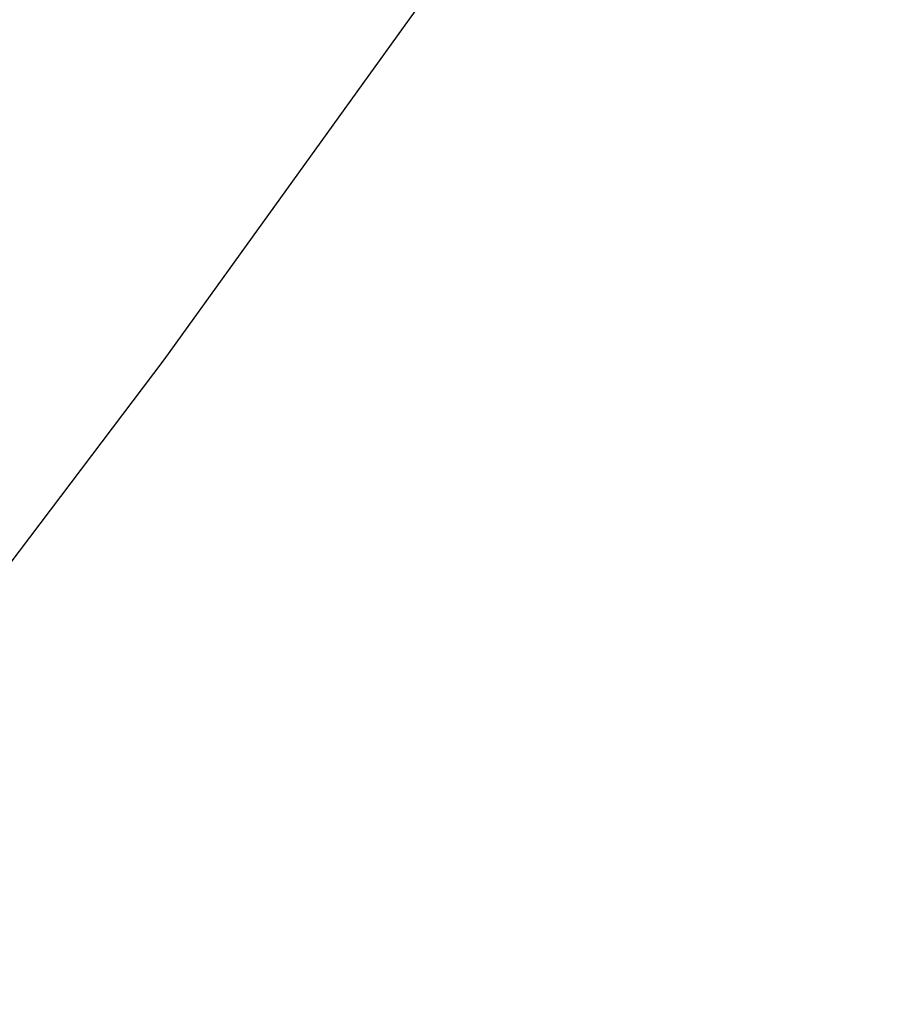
# Model space of a CAD drawing. Extents: x 0 to 363660, y 0 to 4201329.
# Tile 250 of 256: x 360298.15 to 360300.49, y 4200443.07 to 4200445.73. Entities that reach past the tile are written whole.
import ezdxf

# ---------------------------------------------------------------- set-up
doc = ezdxf.new("R2010")
doc.units = 0
doc.header["$LTSCALE"] = 0.5
doc.header["$MEASUREMENT"] = 0
doc.layers.add('(032) Горизонтали утолщенные', color=32, linetype='Continuous', lineweight=30)
doc.layers.add('.', color=7, linetype='Continuous', lineweight=15)

# ---------------------------------------------------------------- blocks, each defined once
blk = doc.blocks.new('gergrgrre')
at = {"layer": '(032) Горизонтали утолщенные', "color": 32}
blk.add_polyline3d([(360282.4434, 4200430.6786, 540), (360283.18, 4200431.16, 540), (360284.49, 4200432.03, 540), (360285.81, 4200432.94, 540), (360287.13, 4200433.87, 540), (360288.43, 4200434.82, 540), (360289.68, 4200435.78, 540), (360290.88, 4200436.75, 540), (360292.02, 4200437.73, 540), (360293.12, 4200438.72, 540), (360294.15, 4200439.71, 540), (360295.13, 4200440.71, 540), (360296.05, 4200441.71, 540), (360296.91, 4200442.71, 540), (360297.73, 4200443.74, 540), (360298.54, 4200444.81, 540), (360299.36, 4200445.95, 540), (360300.22, 4200447.18, 540), (360301.14, 4200448.52, 540), (360302.15, 4200450, 540), (360303.26, 4200451.61, 540), (360304.43, 4200453.32, 540), (360305.64, 4200455.06, 540)], dxfattribs=at)

msp = doc.modelspace()

# ---------------------------------------------------------------- hatches: boundary and pattern name
at = {"layer": '.', "ltscale": 0.149071}
h = msp.add_hatch(color=256, dxfattribs=at)
h.dxf.hatch_style = 1
h.set_gradient(color1=(255, 255, 255), tint=1)
h.paths.add_polyline_path([(359890.2408, 4200193.8911), (361190.2408, 4200193.8911), (361190.2408, 4201328.8911), (359890.2408, 4201328.8911)])
h.paths.add_polyline_path([(359905.2408, 4201313.8911), (361175.2408, 4201313.8911), (361175.2408, 4200208.8911), (359905.2408, 4200208.8911)], flags=16)

# ---------------------------------------------------------------- block references
at = {"linetype": 'Continuous'}
msp.add_blockref('gergrgrre', (0, 0), dxfattribs=at)

doc.saveas('drawing.dxf')
